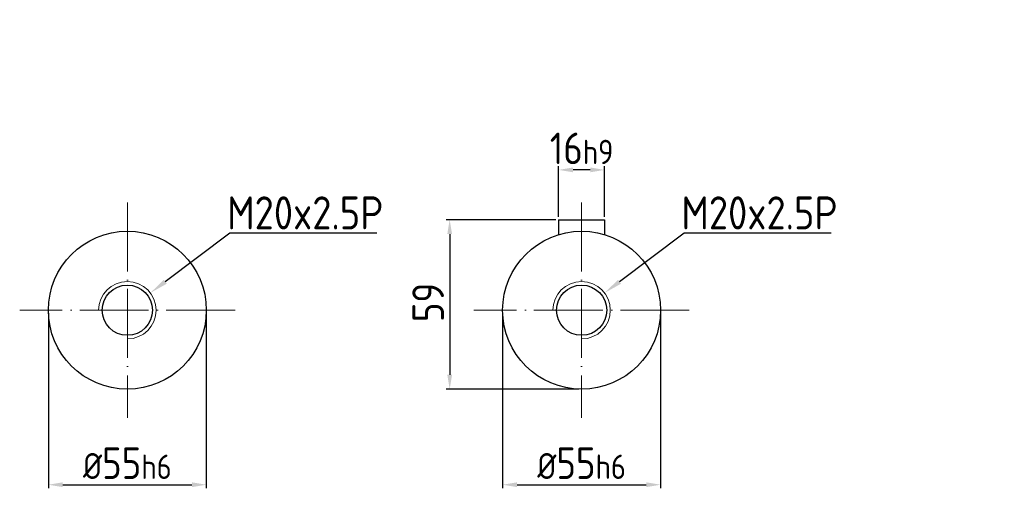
# Model space of a CAD drawing. Header units: millimetres. Extents: x 7057 to 8622, y -524 to 396.
# Tile 3 of 7: x 7434 to 7777, y -214 to -51. Entities that reach past the tile are written whole.
import ezdxf

# ---------------------------------------------------------------- set-up
doc = ezdxf.new("R2010")
doc.units = ezdxf.units.MM
doc.linetypes.add('ACAD_ISO04W100', pattern=[30, 24, -3, 0, -3])
for name, color, linetype, lineweight in [('6文字层', 3, 'Continuous', 35), ('中心线', 7, 'ACAD_ISO04W100', 0), ('粗实线', 7, 'Continuous', 40), ('细实线', 7, 'Continuous', 18)]:
    doc.layers.add(name, color=color, linetype=linetype, lineweight=lineweight)
doc.styles.add('工程字', font='gbenor.shx', dxfattribs={"bigfont": 'gbcbig.shx'})
doc.dimstyles.new('DIMSTYLE_17', dxfattribs={"dimtxt": 8, "dimasz": 12, "dimexe": 0.18, "dimexo": 1, "dimgap": 1, "dimtad": 1, "dimtih": 1, "dimtoh": 1, "dimdec": 3, "dimdsep": 46, "dimtxsty": 'Standard', "dimblk": '_FILLED', "dimblk1": '_FILLED', "dimblk2": '_FILLED', "dimcen": 0.09, "dimadec": 0, "dimazin": 0, "dimtol": 1, "dimtp": 0.1, "dimtm": 0.1, "dimtfac": 0.7, "dimtdec": 3, "dimtofl": 0, "dimtmove": 0, "dimatfit": 3, "dimldrblk": '_FILLED', "dimfxl": 1, "dimtolj": 1, "dimarcsym": 0})
doc.dimstyles.new('ISO-25', dxfattribs={"dimtxt": 11, "dimasz": 5, "dimexe": 1.25, "dimexo": 1, "dimgap": 2, "dimtad": 1, "dimtxsty": '工程字', "dimcen": 2, "dimadec": 0, "dimazin": 0, "dimtfac": 1, "dimtmove": 0, "dimatfit": 3, "dimfxl": 1, "dimarcsym": 0})

# ---------------------------------------------------------------- blocks, each defined once
blk = doc.blocks.new('*D25')
at = {"layer": '6文字层', "color": 0, "lineweight": -2}
for p, q in [((7622.14, -119.53), (7622.14, -101.93)), ((7638.14, -119.53), (7638.14, -101.93)), ((7633.14, -103.18), (7627.14, -103.18))]:
    blk.add_line(p, q, dxfattribs=at)
at = {"layer": '6文字层', "color": 0}
for points in [[(7627.14, -102.34), (7627.14, -104.01), (7622.14, -103.18)], [(7633.14, -104.01), (7633.14, -102.34), (7638.14, -103.18)]]:
    blk.add_solid(points, dxfattribs=at)
at = {"layer": 'Defpoints', "color": 0}
for p in [(7622.14, -103.18), (7622.14, -120.53), (7638.14, -120.53)]:
    blk.add_point(p, dxfattribs=at)
at = {"layer": '6文字层', "color": 0, "insert": (7630.14, -95.68), "char_height": 11, "attachment_point": 5, "style": '工程字'}
blk.add_mtext('{16{\\H0.7727x;h9}}', dxfattribs=at)
blk = doc.blocks.new('*D26')
at = {"layer": '6文字层', "color": 0, "lineweight": -2}
for p, q in [((7602.64, -153.03), (7602.64, -214.04)), ((7657.64, -153.03), (7657.64, -214.04)), ((7607.64, -212.79), (7652.64, -212.79))]:
    blk.add_line(p, q, dxfattribs=at)
at = {"layer": '6文字层', "color": 0}
for points in [[(7607.64, -211.96), (7607.64, -213.63), (7602.64, -212.79)], [(7652.64, -213.63), (7652.64, -211.96), (7657.64, -212.79)]]:
    blk.add_solid(points, dxfattribs=at)
at = {"layer": 'Defpoints', "color": 0}
for p in [(7602.64, -152.03), (7657.64, -152.03), (7657.64, -212.79)]:
    blk.add_point(p, dxfattribs=at)
at = {"layer": '6文字层', "color": 0, "insert": (7630.14, -205.29), "char_height": 11, "attachment_point": 5, "style": '工程字'}
blk.add_mtext('{{\\H0.8182x;%%C}55{\\H0.7727x;h6}}', dxfattribs=at)
blk = doc.blocks.new('*D27')
at = {"layer": '6文字层', "color": 0, "lineweight": -2}
for p, q in [((7621.14, -120.53), (7582.94, -120.53)), ((7584.19, -125.53), (7584.19, -174.53)), ((7629.14, -179.53), (7582.94, -179.53))]:
    blk.add_line(p, q, dxfattribs=at)
at = {"layer": '6文字层', "color": 0}
for points in [[(7585.02, -125.53), (7583.36, -125.53), (7584.19, -120.53)], [(7583.36, -174.53), (7585.02, -174.53), (7584.19, -179.53)]]:
    blk.add_solid(points, dxfattribs=at)
at = {"layer": 'Defpoints', "color": 0}
for p in [(7622.14, -120.53), (7584.19, -179.53), (7630.14, -179.53)]:
    blk.add_point(p, dxfattribs=at)
at = {"layer": '6文字层', "color": 0, "insert": (7576.69, -149.32), "char_height": 11, "attachment_point": 5, "rotation": 90, "style": '工程字'}
blk.add_mtext('59', dxfattribs=at)
blk = doc.blocks.new('_FILLED')
at = {"color": 0, "linetype": 'ByBlock'}
blk.add_solid([(0, 0), (-1, 0.133), (-1, -0.133)], dxfattribs=at)
blk = doc.blocks.new('*D28')
at = {"layer": '6文字层', "color": 0, "linetype": 'Continuous', "lineweight": -2}
for p, q in [((7665.88, -125.19), (7643.33, -142.12)), ((7717.01, -125.19), (7665.88, -125.19)), ((7630.05, -152.03), (7630.23, -152.03)), ((7630.14, -152.12), (7630.14, -151.94))]:
    blk.add_line(p, q, dxfattribs=at)
at = {"layer": 'Defpoints', "color": 0}
for p in [(7638.14, -146.02), (7622.14, -158.03)]:
    blk.add_point(p, dxfattribs=at)
at = {"layer": '6文字层', "color": 0, "lineweight": -2, "xscale": 6.5, "yscale": 6.5, "zscale": 6.5, "rotation": 216.9078532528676}
blk.add_blockref('_FILLED', (7638.14, -146.02), dxfattribs=at)
at = {"layer": '6文字层', "color": 0, "insert": (7692.09, -118.14), "char_height": 11.5, "attachment_point": 5, "style": '工程字'}
blk.add_mtext('\\A1;M20x2.5P', dxfattribs=at)
blk = doc.blocks.new('*D29')
at = {"layer": '6文字层', "color": 0, "lineweight": -2}
for p, q in [((7444.44, -153.03), (7444.44, -214.04)), ((7499.44, -153.03), (7499.44, -214.04)), ((7449.44, -212.79), (7494.44, -212.79))]:
    blk.add_line(p, q, dxfattribs=at)
at = {"layer": '6文字层', "color": 0}
for points in [[(7449.44, -211.96), (7449.44, -213.63), (7444.44, -212.79)], [(7494.44, -213.63), (7494.44, -211.96), (7499.44, -212.79)]]:
    blk.add_solid(points, dxfattribs=at)
at = {"layer": 'Defpoints', "color": 0}
for p in [(7444.44, -152.03), (7499.44, -152.03), (7499.44, -212.79)]:
    blk.add_point(p, dxfattribs=at)
at = {"layer": '6文字层', "color": 0, "insert": (7471.94, -205.29), "char_height": 11, "attachment_point": 5, "style": '工程字'}
blk.add_mtext('{{\\H0.8182x;%%C}55{\\H0.7727x;h6}}', dxfattribs=at)
blk = doc.blocks.new('*D30')
at = {"layer": '6文字层', "color": 0, "linetype": 'Continuous', "lineweight": -2}
for p, q in [((7507.68, -125.19), (7485.14, -142.12)), ((7558.81, -125.19), (7507.68, -125.19)), ((7471.85, -152.03), (7472.03, -152.03)), ((7471.94, -152.12), (7471.94, -151.94))]:
    blk.add_line(p, q, dxfattribs=at)
at = {"layer": 'Defpoints', "color": 0}
for p in [(7479.94, -146.02), (7463.95, -158.03)]:
    blk.add_point(p, dxfattribs=at)
at = {"layer": '6文字层', "color": 0, "lineweight": -2, "xscale": 6.5, "yscale": 6.5, "zscale": 6.5, "rotation": 216.9078532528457}
blk.add_blockref('_FILLED', (7479.94, -146.02), dxfattribs=at)
at = {"layer": '6文字层', "color": 0, "insert": (7533.9, -118.14), "char_height": 11.5, "attachment_point": 5, "style": '工程字'}
blk.add_mtext('\\A1;M20x2.5P', dxfattribs=at)
blk = doc.blocks.new('*D113')
at = {"layer": '6文字层', "color": 0, "lineweight": -2}
for p, q in [((7552.85, 80.12), (7552.85, 264.12)), ((7958.35, -93.18), (7958.35, 264.12)), ((7953.35, 262.87), (7557.85, 262.87))]:
    blk.add_line(p, q, dxfattribs=at)
at = {"layer": '6文字层', "color": 0}
for points in [[(7557.85, 263.7), (7557.85, 262.04), (7552.85, 262.87)], [(7953.35, 262.04), (7953.35, 263.7), (7958.35, 262.87)]]:
    blk.add_solid(points, dxfattribs=at)
at = {"layer": 'Defpoints', "color": 0}
for p in [(7552.85, 262.87), (7552.85, 79.12), (7958.35, -94.18)]:
    blk.add_point(p, dxfattribs=at)
at = {"layer": '6文字层', "color": 0, "insert": (7755.6, 271.06), "char_height": 11, "attachment_point": 5, "style": '工程字'}
blk.add_mtext('405,5', dxfattribs=at)

msp = doc.modelspace()

# ---------------------------------------------------------------- linework, layer by layer
at = {"layer": '中心线', "color": 0, "lineweight": 13}
for p, q in [((7471.9436, -114.5275), (7471.9436, -189.5275)), ((7630.1406, -114.5275), (7630.1406, -189.5275)), ((7509.4436, -152.0275), (7434.4436, -152.0275)), ((7667.6406, -152.0275), (7592.6406, -152.0275))]:
    msp.add_line(p, q, dxfattribs=at)
at = {"layer": '粗实线', "lineweight": 30}
for p, q in [((7622.1406, -120.5275), (7622.1406, -125.7169)), ((7622.1406, -120.5275), (7638.1406, -120.5275)), ((7638.1406, -120.5275), (7638.1406, -125.7169))]:
    msp.add_line(p, q, dxfattribs=at)
for centre, radius in [((7471.9436, -152.0275), 27.5), ((7630.1406, -152.0275), 27.5), ((7471.9436, -152.0275), 8.75), ((7630.1406, -152.0275), 8.75)]:
    msp.add_circle(centre, radius, dxfattribs=at)
at = {"layer": '细实线', "color": 0}
for centre in [(7471.9436, -152.0275), (7630.1406, -152.0275)]:
    msp.add_arc(centre, 10, 270, 180, dxfattribs=at)

# ---------------------------------------------------------------- dimensions: what is measured, and where the dimension line sits
at = {"layer": '6文字层'}
dim = msp.add_linear_dim(base=(7552.848, 262.8705), p1=(7958.348, -94.1767), p2=(7552.848, 79.1233), dimstyle='ISO-25', override={"dimtxsty": '工程字'}, dxfattribs=at)
dim.commit()
dim.dimension.update_dxf_attribs({"geometry": '*D113', "text_midpoint": (7755.598, 271.058)})
for base, p1, p2, text, picture, middle in [((7622.1406, -103.1771), (7638.1406, -120.5275), (7622.1406, -120.5275), '{<>{\\H0.7727x;h9}}', '*D25', (7630.1406, -103.1771)), ((7499.4436, -212.7928), (7444.4436, -152.0275), (7499.4436, -152.0275), '{{\\H0.8182x;%%C}55{\\H0.7727x;h6}}', '*D29', (7471.9436, -212.7928)), ((7657.6406, -212.7928), (7602.6406, -152.0275), (7657.6406, -152.0275), '{{\\H0.8182x;%%C}55{\\H0.7727x;h6}}', '*D26', (7630.1406, -212.7928))]:
    dim = msp.add_linear_dim(base=base, p1=p1, p2=p2, text=text, dimstyle='ISO-25', override={"dimtxsty": '工程字'}, dxfattribs=at)
    dim.commit()
    dim.dimension.update_dxf_attribs({"geometry": picture, "text_midpoint": middle, "dimtype": 160})
at = {"layer": '6文字层', "linetype": 'Continuous'}
for p1, p2, picture, middle in [((7463.9476, -158.0328), (7479.9397, -146.0222), '*D30', (7533.8971, -125.1879)), ((7622.1446, -158.0328), (7638.1367, -146.0222), '*D28', (7692.0941, -125.1879))]:
    dim = msp.add_diameter_dim_2p(p1=p1, p2=p2, text='M20x2.5P', dimstyle='DIMSTYLE_17', override={"dimtxt": 11.5, "dimasz": 6.5, "dimgap": 1.3, "dimtxsty": '工程字', "dimtol": 0, "dimldrblk": '_FILLED'}, dxfattribs=at)
    dim.commit()
    dim.dimension.update_dxf_attribs({"geometry": picture, "text_midpoint": middle, "dimtype": 163})
at = {"layer": '6文字层'}
dim = msp.add_linear_dim(base=(7584.1908, -179.5275), p1=(7622.1406, -120.5275), p2=(7630.1406, -179.5275), angle=90, dimstyle='ISO-25', override={"dimtxsty": '工程字'}, dxfattribs=at)
dim.commit()
dim.dimension.update_dxf_attribs({"geometry": '*D27', "text_midpoint": (7584.1908, -149.3212), "dimtype": 160})

doc.saveas('drawing.dxf')
